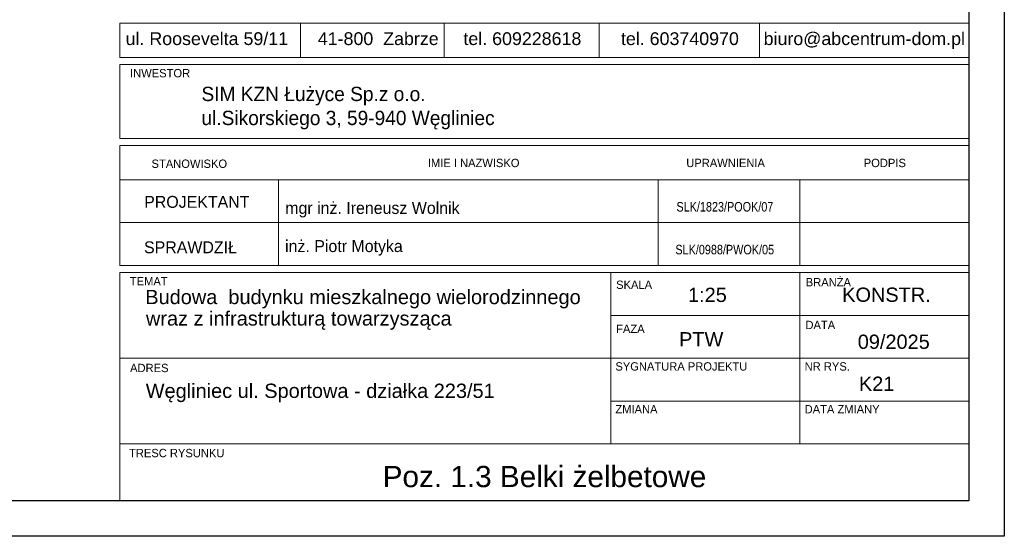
# Model space of a CAD drawing. Header units: millimetres. Extents: x -5773 to -2898, y -9833 to -1081.
# Tile 51 of 53: x -3246 to -2898, y -1893 to -1710. Entities that reach past the tile are written whole.
import ezdxf
from ezdxf.enums import TextEntityAlignment as Align

# ---------------------------------------------------------------- set-up
doc = ezdxf.new("R2010")
doc.units = ezdxf.units.MM
doc.header["$LTSCALE"] = 25
doc.layers.add('$TD_AUDIT_GENERATED_(3680)', color=7, linetype='Continuous', lineweight=18)
doc.layers.add('A-TABELKA', color=7, linetype='Continuous', lineweight=18)
doc.layers.add('BA_ram', color=2, linetype='Continuous')
doc.layers.add('Warstwa 1', color=7, linetype='Continuous')
doc.styles.add('olo-2', font='arial.ttf')
doc.styles.add('olo1', font='ISI-ROMANS_PL.SHX', dxfattribs={"height": 18})
doc.styles.add('SN1', font='arial.ttf', dxfattribs={"height": 1})

msp = doc.modelspace()

# ---------------------------------------------------------------- linework, layer by layer
at = {"layer": '$TD_AUDIT_GENERATED_(3680)', "color": 7}
for p, q in [((-3146.92, -1711.51), (-3146.92, -1723.67)), ((-3096.23, -1711.51), (-3096.23, -1723.67)), ((-3041.39, -1711.51), (-3041.39, -1723.67)), ((-2984.82, -1711.51), (-2984.82, -1723.67)), ((-3210.76, -1726.11), (-2910.76, -1726.11)), ((-3210.76, -1726.11), (-3210.76, -1752.23)), ((-2910.76, -1752.23), (-2910.76, -1726.11)), ((-3210.76, -1752.23), (-2910.76, -1752.23)), ((-3210.76, -1754.75), (-3210.76, -1797.1)), ((-3210.76, -1754.75), (-2910.76, -1754.75)), ((-2910.76, -1797.1), (-2910.76, -1754.75)), ((-3210.76, -1766.85), (-2910.76, -1766.85)), ((-3210.76, -1766.85), (-2910.76, -1766.85)), ((-3154.76, -1766.85), (-3154.76, -1797.1)), ((-2970.48, -1797.1), (-2970.48, -1766.85)), ((-3210.76, -1781.98), (-2910.76, -1781.98)), ((-3210.69, -1781.98), (-2910.76, -1781.98)), ((-3154.76, -1781.98), (-2910.76, -1781.98)), ((-3210.76, -1797.1), (-2910.76, -1797.1)), ((-3210.76, -1797.1), (-2910.76, -1797.1)), ((-3210.76, -1799.63), (-2910.76, -1799.63)), ((-3210.76, -1799.63), (-3210.76, -1880.3)), ((-3037.36, -1860.13), (-3037.36, -1799.63)), ((-2970.48, -1860.13), (-2970.48, -1799.63)), ((-2910.76, -1880.3), (-2910.76, -1799.63)), ((-3037.36, -1814.75), (-2910.76, -1814.75)), ((-3210.76, -1829.88), (-3030.19, -1829.88)), ((-3030.19, -1829.88), (-2910.76, -1829.88)), ((-3037.36, -1845), (-2910.76, -1845)), ((-3210.76, -1860.13), (-2910.76, -1860.13)), ((-3210.76, -1880.3), (-2910.76, -1880.3))]:
    msp.add_line(p, q, dxfattribs=at)
at = {"layer": '$TD_AUDIT_GENERATED_(3680)', "color": 7, "ltscale": 100}
msp.add_line((-3020.58, -1797.1), (-3020.58, -1766.85), dxfattribs=at)
at = {"layer": '$TD_AUDIT_GENERATED_(3680)', "color": 7}
msp.add_lwpolyline([(-3210.76, -1711.51), (-2910.76, -1711.51), (-2910.76, -1723.67), (-3210.76, -1723.67)], close=True, dxfattribs=at)
at = {"layer": 'BA_ram', "color": 1}
msp.add_lwpolyline([(-5773.26, -1892.8), (-5773.26, -1150.3), (-2898.26, -1150.3), (-2898.26, -1892.8)], close=True, dxfattribs=at)
at = {"layer": 'BA_ram'}
msp.add_lwpolyline([(-5723.26, -1880.3), (-5723.26, -1162.8), (-2910.76, -1162.8), (-2910.76, -1880.3)], close=True, dxfattribs=at)

# ---------------------------------------------------------------- texts
at = {"layer": '$TD_AUDIT_GENERATED_(3680)', "color": 7, "style": 'olo1'}
for s, height, p in [('INWESTOR', 2.946, (-3207.2, -1730.65)), ('STANOWISKO', 2.946, (-3199.61, -1762.64)), ('IMIE I NAZWISKO', 2.9457, (-3101.98, -1762.37)), ('UPRAWNIENIA', 2.9457, (-3010.65, -1762.36)), ('PODPIS', 2.946, (-2947.93, -1762.37)), ('PROJEKTANT', 4.208, (-3202.21, -1776.75)), ('SPRAWDZIŁ', 4.208, (-3202.27, -1792.8)), ('TEMAT', 2.946, (-3207.27, -1804.16)), ('BRANŻA', 2.946, (-2968.43, -1804.5)), ('SKALA', 2.946, (-3035.43, -1805.4)), ('FAZA', 2.946, (-3035.43, -1820.96)), ('DATA', 2.946, (-2968.54, -1819.61)), ('ADRES', 2.946, (-3207.2, -1834.8)), ('SYGNATURA PROJEKTU', 2.9457, (-3035.7, -1834.25)), ('NR RYS.', 2.946, (-2968.82, -1834.25)), ('ZMIANA', 2.946, (-3035.7, -1849.38)), ('DATA ZMIANY', 2.9457, (-2968.82, -1849.38)), ('TRESC RYSUNKU', 2.9457, (-3207.57, -1864.86))]:
    msp.add_text(s, height=height, dxfattribs=at).set_placement(p)
at = {"layer": 'A-TABELKA', "color": 7, "linetype": 'Continuous'}
for s, height, style, p in [('SIM KZN Łużyce Sp.z o.o.', 5.0497, 'olo1', (-3181.97, -1739.04)), ('ul.Sikorskiego 3, 59-940 Węgliniec', 5.0497, 'olo1', (-3181.97, -1747.52)), ('mgr inż. Ireneusz Wolnik', 4.2081, 'olo1', (-3152.36, -1778.9)), ('inż. Piotr Motyka', 4.2081, 'olo1', (-3152.42, -1792.37)), ('Budowa  budynku mieszkalnego wielorodzinnego', 5.0419, 'olo-2', (-3201.82, -1810.77)), ('wraz z infrastrukturą towarzysząca', 5.0419, 'olo-2', (-3201.59, -1818.34)), ('09/2025', 5.042, 'olo-2', (-2950.06, -1826.58)), ('Węgliniec ul. Sportowa - działka 223/51', 5.0419, 'olo-2', (-3201.66, -1843.91))]:
    msp.add_text(s, height=height, dxfattribs=dict(at, style=style)).set_placement(p)
at = {"layer": 'A-TABELKA', "color": 7, "linetype": 'Continuous', "style": 'olo1', "width": 0.85}
for s, p in [('SLK/1823/POOK/07', (-2997, -1776.31)), ('SLK/0988/PWOK/05', (-2997.06, -1791.44))]:
    msp.add_text(s, height=3.3665, dxfattribs=at).set_placement(p, align=Align.MIDDLE)
at = {"layer": 'A-TABELKA', "color": 7, "linetype": 'Continuous', "style": 'olo-2'}
for s, height, p in [('1:25', 5.042, (-3003.18, -1807.49)), ('KONSTR.', 5.042, (-2939.9, -1807.44)), ('PTW', 5.042, (-3005.38, -1823.19)), ('K21', 5.042, (-2943.39, -1838.86)), ('Poz. 1.3 Belki żelbetowe', 7.5144, (-3060.76, -1871.53))]:
    msp.add_text(s, height=height, dxfattribs=at).set_placement(p, align=Align.MIDDLE)
at = {"layer": 'Warstwa 1', "color": 160, "style": 'SN1'}
msp.add_text('ul. Roosevelta 59/11      41-800  Zabrze     tel. 609228618        tel. 603740970     biuro@abcentrum-dom.pl', height=4.50867, dxfattribs=at).set_placement((-3208.78, -1719.24))

doc.saveas('drawing.dxf')
